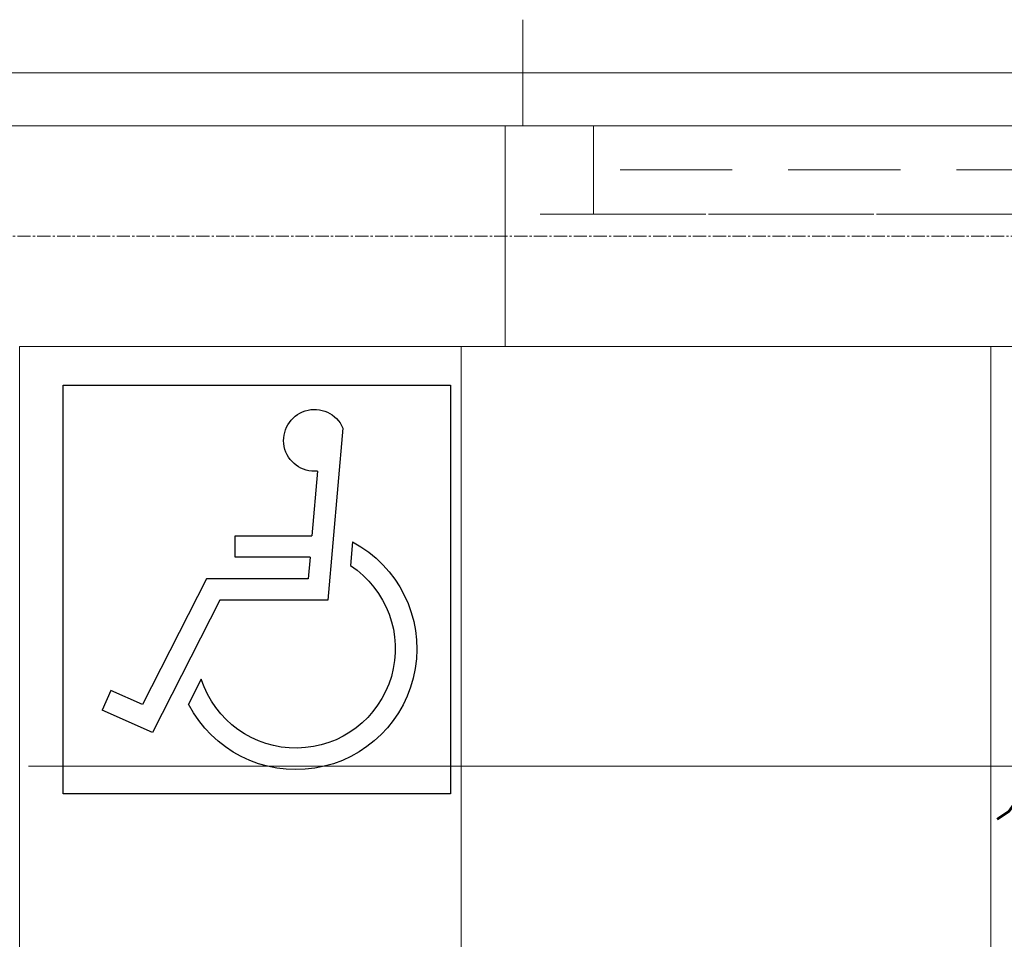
# Model space of a CAD drawing. Header units: centimetres. Extents: x 88729 to 133553, y -16225 to 14174.
# Tile 163 of 231: x 91801 to 91912, y -6381 to -6277. Entities that reach past the tile are written whole.
import ezdxf
from ezdxf.enums import TextEntityAlignment as Align

# ---------------------------------------------------------------- set-up
doc = ezdxf.new("R2010")
doc.units = ezdxf.units.CM
doc.linetypes.add('CENTER2', pattern=[1.125, 0.75, -0.125, 0.125, -0.125])
doc.linetypes.add('DASHED', pattern=[19.05, 12.7, -6.35])
for name, color, linetype in [('A-OS', 252, 'CENTER2'), ('A-SCIANY', 252, 'Continuous'), ('A-SUFITY', 252, 'Continuous'), ('A-WID', 252, 'Continuous'), ('E_PODKLAD', 7, 'Continuous'), ('mat', 252, 'Continuous'), ('R-MET-IWE', 252, 'Continuous'), ('R-MET-POM-OPIS', 252, 'Continuous'), ('R-MET-POM-OPIS-NR', 252, 'Continuous'), ('R-MET-POM-OPIS-POM', 252, 'Continuous')]:
    doc.layers.add(name, color=color, linetype=linetype)
doc.layers.add('A-SLUSARKA', color=252, linetype='Continuous', lineweight=13)
doc.layers.add('PR_izolacja', color=252, linetype='Continuous', lineweight=20)
doc.styles.add('MET_POM', font='simplex.shx')
doc.styles.get("Standard").update_dxf_attribs({"font": 'txt.shx'})
doc.linetypes.add('BATTING', pattern='A,0.00254,-2.54,[134,LTYPESHP.SHX,S=2.54,R=0,X=-2.54,Y=0],-5.08,[134,LTYPESHP.SHX,S=2.54,R=180,X=2.54,Y=0],-2.54', length=10.16254)

# ---------------------------------------------------------------- blocks, each defined once
blk = doc.blocks.new('WC-INWAL')
for p, q in [((0, 0), (-35.527, 0)), ((-35.527, 0), (-35.527, -37.501)), ((0, -37.501), (0, 0)), ((-25.659, -3.947), (-24.284, -19.737)), ((-23.334, -7.895), (-22.818, -13.816)), ((-26.534, -14.38), (-26.344, -16.557)), ((-15.79, -13.816), (-22.818, -13.816)), ((-15.79, -15.79), (-15.79, -13.816)), ((-22.647, -15.79), (-22.475, -17.764)), ((-22.647, -15.79), (-15.79, -15.79)), ((-22.475, -17.764), (-13.147, -17.764)), ((-13.147, -17.764), (-7.28, -29.305)), ((-24.284, -19.737), (-14.358, -19.737)), ((-14.358, -19.737), (-8.189, -31.872)), ((-12.672, -26.973), (-11.501, -29.277)), ((-7.28, -29.305), (-4.384, -28.014)), ((-4.384, -28.014), (-3.58, -29.817)), ((-8.189, -31.872), (-3.58, -29.817)), ((-35.527, -37.501), (0, -37.501))]:
    blk.add_line(p, q)
for centre, radius, start, end in [((-23.057, -5.074), 2.835, 264.39736, 156.59324), ((-21.348, -24.18), 11.088, 117.88264, 332.63586), ((-21.348, -24.18), 9.114, 123.23953, 342.159)]:
    blk.add_arc(centre, radius, start, end)
blk = doc.blocks.new('MPOM0239')
at = {"layer": 'R-MET-POM-OPIS', "style": 'MET_POM', "width": 0.7}
for tag, p in [('POS', (0, -0.225)), ('ARE', (0, -0.4898))]:
    blk.add_attdef(tag, text='', height=0.2, dxfattribs=at).set_placement(p, align=Align.CENTER)
at = {"layer": 'R-MET-POM-OPIS', "style": 'MET_POM', "width": 0.7, "flags": 1}
blk.add_attdef('UNI', (0.2464, -0.4898), '', height=0.2, dxfattribs=at)
at = {"layer": 'R-MET-POM-OPIS-NR', "style": 'MET_POM', "width": 0.8}
blk.add_attdef('NR', text='', height=0.2, dxfattribs=at).set_placement((-0.0028, 0.269), align=Align.CENTER)
at = {"layer": 'R-MET-POM-OPIS-POM', "style": 'MET_POM', "width": 0.7}
blk.add_attdef('POM', text='', height=0.2, dxfattribs=at).set_placement((0, 0.0223), align=Align.CENTER)
blk = doc.blocks.new('A$Ce817dbbb')
at = {"layer": 'A-OS', "color": 252, "lineweight": 9, "ltscale": 2}
blk.add_line((-165.9, -16766.52), (3323.95, -16766.52), dxfattribs=at)
at = {"layer": 'A-SCIANY', "color": 252, "lineweight": 9, "ltscale": 3}
for p, q in [((456.1, -16742.02), (456.1, -16754.02)), ((454.1, -16779.02), (454.1, -16754.02)), ((399.1, -16779.02), (399.1, -16994.02)), ((399.1, -16779.02), (619.1, -16779.02))]:
    blk.add_line(p, q, dxfattribs=at)
at = {"layer": 'A-SLUSARKA', "color": 252, "linetype": 'DASHED', "lineweight": 9}
blk.add_lwpolyline([(454.1, -16754.02), (604.1, -16754.02), (604.1, -16764.02), (454.1, -16764.02), (454.1, -16754.02), (464.1, -16754.02), (464.1, -16764.02), (594.1, -16764.02), (594.1, -16754.02), (594.1, -16759.02), (464.1, -16759.02), (464.1, -16759.02), (464.1, -16759.02), (464.1, -16759.02)], dxfattribs=at)
at = {"layer": 'A-SUFITY', "lineweight": 0, "ltscale": 0.1}
for p, q in [((449.1, -16779.02), (449.1, -16994.02)), ((509.1, -16779.02), (509.1, -16994.02)), ((400.1, -16826.52), (618.1, -16826.52))]:
    blk.add_line(p, q, dxfattribs=at)
at = {"layer": 'mat', "color": 252, "lineweight": 9}
blk.add_line((-140.9, -16754.02), (1004.1, -16754.02), dxfattribs=at)
at = {"layer": 'PR_izolacja', "color": 252, "linetype": 'BATTING', "lineweight": 9, "ltscale": 0.28}
blk.add_line((-134.9, -16748.02), (998.1, -16748.02), dxfattribs=at)
at = {"layer": 'A-WID', "color": 252, "lineweight": 9, "extrusion": (0, 0, -1), "xscale": 1.234799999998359, "yscale": 1.234799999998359, "zscale": -1.2348, "rotation": 359.9999999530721}
blk.add_blockref('WC-INWAL', (-404.03, -16783.38), dxfattribs=at)
at = {"layer": 'R-MET-POM-OPIS', "color": 252, "lineweight": 9}
ref = blk.add_blockref('MPOM0239', (532.59, -16873.57), dxfattribs=dict(at, xscale=67.20000000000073, yscale=67.20000000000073, zscale=67.20000000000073))
ref.add_attrib('NR', '1/26', dxfattribs={"layer": 'R-MET-POM-OPIS-NR', "height": 18.816, "style": 'MET_POM', "width": 0.8}).set_placement((532.4, -16847.78), align=Align.CENTER)
ref.add_attrib('ARE', '4,68', dxfattribs={"height": 13.44, "style": 'MET_POM', "width": 0.7}).set_placement((532.59, -16888.69), align=Align.CENTER)
ref.add_attrib('POM', 'wc os. niepełnospr.', dxfattribs={"layer": 'R-MET-POM-OPIS-POM', "height": 13.44, "style": 'MET_POM', "width": 0.7}).set_placement((532.59, -16872.07), align=Align.CENTER)
at = {"layer": 'R-MET-IWE', "color": 252, "lineweight": 9, "width": 0.75}
for tag, rotation, p in [('0-', 90, (-1139.05, -4143.61)), ('0-', 90, (-1113.05, -4143.61)), ('0-', 90, (-1087.05, -4143.61)), ('2-', 90, (-796.05, -4143.61)), ('2-', 90, (-505.05, -4143.61)), ('0-', 90, (-480.05, -4143.61)), ('0-', 90, (-456.05, -4143.61)), ('2-', 90, (-166.05, -4143.61)), ('2-', 90, (-625.66, -4833.61)), ('2-', 90, (-599.66, -4833.61)), ('2-', 90, (-573.66, -4833.61)), ('0-', 180, (-2169.64, -4848.47)), ('0-', 180, (-2169.64, -4873.47)), ('0-', 180, (-2169.64, -4899.47)), ('-2', 90, (-1661.47, -4961.65)), ('-2', 90, (-1636.47, -4961.65)), ('0-', 270, (-1489.78, -4968.06)), ('0-', 270, (-1464.78, -4968.06)), ('0-', 270, (-1439.78, -4968.06)), ('0-', 270, (-1364.78, -4968.06)), ('0-', 270, (-1339.78, -4968.06)), ('0-', 270, (-1314.78, -4968.06)), ('0-', 270, (328.22, -4968.06)), ('0-', 270, (354.22, -4968.06)), ('0-', 270, (1256.22, -4968.06)), ('0-', 270, (1282.22, -4968.06)), ('0-', 90, (-513.05, -5496.61)), ('0-', 90, (-487.05, -5496.61)), ('K.S.-', 90, (-487.05, -5766.11)), ('0-', 90, (-513.05, -5766.11)), ('1-', 90, (-539.05, -6114.61)), ('0-', 90, (-513.05, -6114.61)), ('0-', 90, (-487.05, -6114.61)), ('0-', 90, (301.95, -6545.61)), ('0-', 90, (327.95, -6545.61)), ('0-', 90, (353.95, -6545.61)), ('0-', 90, (416.11, -6545.61)), ('0-', 90, (1255.95, -6545.61)), ('0-', 90, (1281.95, -6545.61)), ('1-', 90, (2382.95, -6845.61)), ('1-', 90, (2408.95, -6845.61)), ('1-', 90, (2434.95, -6845.61)), ('1-', 90, (2827.95, -6845.61)), ('1-', 90, (2853.95, -6845.61)), ('1-', 90, (2879.95, -6845.61)), ('<-2', 90, (-910.64, -10482.41)), ('2->', 90, (-718.15, -10854.38)), ('2->', 90, (-692.15, -10854.38)), ('2->', 90, (-744.15, -10870.8)), ('-0', 90, (-186.09, -12450.12)), ('1-', 90, (2264.47, -12866.38)), ('1-', 90, (2290.47, -12866.38)), ('1-', 90, (2316.47, -12866.38)), ('1-', 90, (2709.47, -12866.38)), ('1-', 90, (2735.47, -12866.38)), ('1-', 90, (2761.47, -12866.38)), ('<-KL', 90, (-700.01, -16780.91)), ('-0', 90, (-179.94, -18957.53)), ('0->', 90, (-1257.53, -23179.05)), ('0->', 90, (-1231.53, -23179.05)), ('0->', 90, (-1205.53, -23179.05)), ('0->', 90, (-600.53, -23179.05)), ('0->', 90, (-574.53, -23179.05)), ('0->', 90, (-1692.53, -24074.05)), ('0->', 90, (-1666.53, -24074.05)), ('0->', 90, (-1640.53, -24074.05)), ('0->', 90, (-1486.53, -24074.05)), ('0->', 90, (-1460.53, -24074.05)), ('0->', 90, (-1434.53, -24074.05)), ('<-0', 90, (-499.82, -24383.56)), ('<-0', 90, (-298.11, -24383.56)), ('<-0', 180, (-587.12, -25088.86)), ('<-0', 270, (-496.63, -25202.68)), ('<-0', 180, (-1353.25, -25419.36)), ('<-0', 180, (-1187.25, -25444.1)), ('<-0', 90, (-179.61, -25454.22)), ('<-0', 90, (-69.59, -26375.36)), ('<-0', 90, (-43.59, -26375.36))]:
    blk.add_attdef(tag, text='', height=17, rotation=rotation, dxfattribs=at).set_placement(p, align=Align.MIDDLE)
for tag, p in [('2-', (1424.81, -4179.2)), ('2-', (1424.81, -4205.2)), ('K.S.-', (-76.89, -4264.2)), ('KL-', (-613.13, -4292.18)), ('1-', (-613.13, -4312.18)), ('1-', (-613.13, -4332.18)), ('K.S.-', (1414.13, -4333.66)), ('0-', (-70.19, -4341.2)), ('0-', (469.81, -4341.2)), ('1-', (-613.13, -4352.18)), ('0-', (1424.81, -4361.2)), ('0-', (-70.19, -4367.2)), ('1-', (469.81, -4367.2)), ('0-', (1099.81, -4368.2)), ('2-', (1424.81, -4387.2)), ('1-', (-70.19, -4393.2)), ('1-', (469.81, -4393.2)), ('1-', (1099.81, -4394.2)), ('2-', (1424.81, -4413.2)), ('2-', (-70.19, -4419.2)), ('2-', (1099.81, -4420.2)), ('2-', (469.81, -4444.2)), ('K.S.-', (-76.89, -4445.2)), ('2-', (1099.81, -4446.2)), ('2-', (469.81, -4470.2)), ('2-', (-825.19, -4496.2)), ('2-', (-825.19, -4522.2)), ('2-', (-70.19, -4574.2)), ('2-', (-70.19, -4600.2)), ('K.S.-', (1089.13, -4600.66)), ('2-', (1099.81, -4653.2)), ('2-', (-70.19, -4669.2)), ('2-', (1099.81, -4679.2)), ('-1', (1806.78, -4690.78)), ('1-', (-70.19, -4695.2)), ('2-', (1099.81, -4705.2)), ('-1', (1806.78, -4716.3)), ('K.S.-', (-73.2, -4721.2)), ('-1', (1806.78, -4743.07)), ('FR-', (-70.19, -4747.2)), ('0-', (-1066.19, -6382.7)), ('0-', (-1066.19, -6408.7)), ('2-', (1729.81, -6586.2)), ('2-', (1729.81, -6612.2)), ('2-', (1729.81, -6638.2)), ('2-', (1729.81, -6664.2)), ('K.S.-', (469.81, -6788.2)), ('1-', (-962.19, -6915.2)), ('2-', (1729.81, -6923.2)), ('1-', (-460.19, -6923.2)), ('1-', (469.81, -6923.2)), ('1-', (-460.19, -6949.2)), ('1-', (469.81, -6949.2)), ('2-', (1729.81, -6949.2)), ('K.S.-', (2901.81, -6960.2)), ('2-', (1729.81, -6975.2)), ('2-', (1729.81, -7001.2)), ('2-', (-460.19, -7026.2)), ('0-', (469.81, -7026.2)), ('2-', (-460.19, -7052.2)), ('0-', (469.81, -7052.2)), ('2-', (-460.19, -7078.2)), ('2-', (469.81, -7078.2)), ('1-', (2901.81, -7088.2)), ('2-', (469.81, -7104.2)), ('1-', (2901.81, -7114.2)), ('0-', (1729.81, -7131.2)), ('2-', (-460.19, -7141.2)), ('0-', (1729.81, -7157.2)), ('2-', (-460.19, -7167.2)), ('2-', (469.81, -7181.2)), ('2-', (1729.81, -7183.2)), ('0-', (-460.19, -7193.2)), ('2-', (469.81, -7207.2)), ('2-', (1729.81, -7209.2)), ('K.S.-', (-470.87, -7217.66)), ('2-', (469.81, -7233.2)), ('2-', (1729.81, -7235.2)), ('1-', (-460.19, -7245.2)), ('2-', (469.81, -7259.2)), ('2-', (1729.81, -7261.2)), ('2-', (1729.81, -7287.2)), ('2-', (-460.19, -7297.2)), ('2->', (-943.67, -10542.97)), ('-1', (1688.29, -10711.55)), ('-1', (1688.29, -10737.55)), ('-1', (1688.29, -10763.55)), ('<-2', (1685.55, -12605.39)), ('2->', (1611.33, -12636.47)), ('2->', (1611.33, -12658.97)), ('2->', (1590.77, -12684.97)), ('K.S.-', (2783.33, -12980.97)), ('2->', (-578.67, -13046.97)), ('2->', (-578.67, -13072.97)), ('<-2', (-476.88, -13105.94)), ('1-', (2783.33, -13108.97)), ('1-', (2783.33, -13134.97)), ('<-1', (-610.79, -16857.83)), ('<-1', (-610.79, -16877.83)), ('<-1', (1688.29, -17218.96)), ('<-1', (1688.29, -17244.96)), ('<-1', (1688.29, -17270.96)), ('<-1', (-478.91, -18553.43)), ('<-0', (-2287.98, -23879.57)), ('<-0', (-2287.98, -23905.57)), ('<-0', (-2287.98, -23931.57)), ('<-0', (-343.08, -24738.18)), ('<-0', (-478.91, -25059.68))]:
    blk.add_attdef(tag, text='', height=17, dxfattribs=at).set_placement(p, align=Align.MIDDLE)

msp = doc.modelspace()

# ---------------------------------------------------------------- block references
at = {"layer": 'E_PODKLAD'}
msp.add_blockref('A$Ce817dbbb', (91401.87, 10465.39), dxfattribs=at)

doc.saveas('drawing.dxf')
